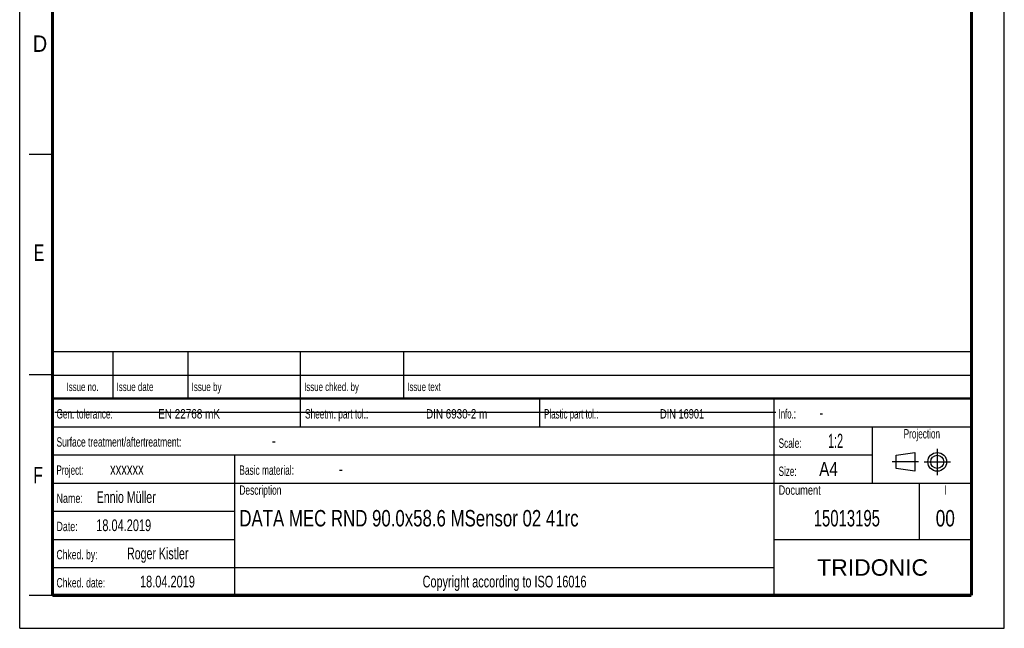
# Model space of a CAD drawing. Header units: millimetres. Extents: x 0 to 210, y 0 to 297.
# Tile 1 of 19: x 0 to 210, y 0 to 130. Entities that reach past the tile are written whole.
import ezdxf
from ezdxf.enums import TextEntityAlignment as Align

# ---------------------------------------------------------------- set-up
doc = ezdxf.new("R2010")
doc.units = ezdxf.units.MM
doc.header["$LTSCALE"] = 19.36
doc.linetypes.add('CENTER', pattern=[0.6, 0.375, -0.075, 0.075, -0.075])
doc.layers.get('0').update_dxf_attribs({"linetype": 'CONTINUOUS'})
doc.layers.add('DEFAULT_1', color=7, linetype='CENTER')
doc.layers.add('Z_NOTICE', color=7, linetype='CONTINUOUS')
doc.styles.add('TEXTSTYLE_2', font='txt', dxfattribs={"width": 0.75})
doc.styles.add('TEXTSTYLE_5', font='arial.ttf')

# ---------------------------------------------------------------- blocks, each defined once
blk = doc.blocks.new('PROJEKTIONSMETHODE_BL0', base_point=(192.31, 35.47))
at = {"color": 2, "linetype": 'CONTINUOUS'}
for p, q in [((186.91, 36.87), (190.91, 37.47)), ((186.91, 34.07), (186.91, 36.87)), ((190.91, 37.47), (190.91, 33.47)), ((190.91, 33.47), (186.91, 34.07))]:
    blk.add_line(p, q, dxfattribs=at)
for radius in [2, 1.4]:
    blk.add_circle((195.71, 35.47), radius, dxfattribs=at)
at = {"layer": 'DEFAULT_1', "color": 2, "linetype": 'CENTER'}
for p, q in [((195.71, 38.27), (195.71, 32.67)), ((191.71, 35.47), (186.11, 35.47)), ((192.91, 35.47), (198.5, 35.47))]:
    blk.add_line(p, q, dxfattribs=at)

msp = doc.modelspace()

# ---------------------------------------------------------------- linework, layer by layer
at = {"color": 2, "linetype": 'CONTINUOUS'}
for p, q in [((0, 0), (0, 297)), ((210, 0), (210, 297)), ((7, 101), (2, 101)), ((6.9136, 48.9602), (6.9136, 58.9602)), ((6.9136, 58.9602), (202.9136, 58.9602)), ((19.9136, 48.9602), (19.9136, 58.9602)), ((35.9136, 48.9602), (35.9136, 58.9602)), ((59.9136, 48.9602), (59.9136, 58.9602)), ((81.9136, 48.9602), (81.9136, 58.9602)), ((202.9136, 48.9602), (202.9136, 58.9602)), ((7, 54), (2, 54)), ((6.9136, 53.9602), (202.9136, 53.9602)), ((6.9135, 6.9601), (6.9135, 48.9601)), ((6.9135, 48.9601), (202.9135, 48.9601)), ((6.9136, 48.9602), (202.9136, 48.9602)), ((59.9135, 42.9601), (59.9135, 48.9601)), ((110.9135, 42.9601), (110.9135, 48.9601)), ((160.9135, 6.9601), (160.9135, 48.9601)), ((202.9135, 6.9601), (202.9135, 48.9601)), ((6.9135, 42.9601), (202.9135, 42.9601)), ((181.9135, 30.9601), (181.9135, 42.9601)), ((6.9135, 36.9601), (181.9135, 36.9601)), ((45.9135, 6.9601), (45.9135, 36.9601)), ((6.9135, 30.9601), (202.9135, 30.9601)), ((191.9135, 18.9601), (191.9135, 30.9601)), ((6.9135, 24.9601), (45.9135, 24.9601)), ((6.9135, 18.9601), (45.9135, 18.9601)), ((160.9135, 18.9601), (202.9135, 18.9601)), ((6.9135, 12.9601), (160.9135, 12.9601)), ((7, 7), (2, 7)), ((6.9135, 6.9601), (202.9135, 6.9601)), ((0, 0), (210, 0))]:
    msp.add_line(p, q, dxfattribs=at)
at = {"color": 7, "linetype": 'CONTINUOUS'}
msp.add_line((7.4681, 46.0424), (161.2681, 46.0424), dxfattribs=at)
for points, const_width in [([(7, 7), (7, 290)], 0.7), ([(203, 7), (203, 290)], 0.7), ([(7, 49), (203, 49)], 0.5), ([(7, 7), (203, 7)], 0.7)]:
    msp.add_lwpolyline(points, dxfattribs=dict(at, const_width=const_width))

# ---------------------------------------------------------------- block references
at = {"color": 2, "linetype": 'CONTINUOUS'}
msp.add_blockref('PROJEKTIONSMETHODE_BL0', (192.3051, 35.4697), dxfattribs=at)

# ---------------------------------------------------------------- texts
at = {"color": 5, "linetype": 'CONTINUOUS', "style": 'TEXTSTYLE_2'}
for s, width, p in [('D', 0.904762, (2.8073, 122.8572)), ('E', 0.714286, (3.0025, 78.3025)), ('F', 0.714286, (2.9222, 30.897))]:
    msp.add_text(s, height=3.5, dxfattribs=dict(at, width=width)).set_placement(p)
at = {"layer": 'Z_NOTICE', "color": 5, "linetype": 'CONTINUOUS', "style": 'TEXTSTYLE_2'}
for s, height, width, p in [('Issue date ', 1.8, 0.707792, (20.6636, 50.5602)), ('Issue by ', 1.8, 0.71164, (36.6636, 50.5602)), ('Issue chked. by', 1.8, 0.698413, (60.6636, 50.5602)), ('Issue text ', 1.8, 0.694805, (82.6636, 50.5602)), ('Gen. tolerance:', 2, 0.657143, (7.851, 44.7101)), ('EN 22768 mK', 2, 0.792208, (29.5296, 44.7101)), ('Sheetm. part tol.:', 2, 0.662698, (60.851, 44.7101)), ('DIN 6930-2 m', 2, 0.78373, (86.6725, 44.7101)), ('Plastic part tol.:', 2, 0.632275, (111.851, 44.7101)), ('DIN 16901', 2, 0.73545, (136.5772, 44.7101)), ('Info.: ', 2, 0.622449, (161.851, 44.7101)), ('-', 2.5, 0.714286, (170.5653, 44.7101)), ('Surface treatment/aftertreatment: ', 2, 0.67577, (7.851, 38.7101)), ('Scale:  ', 2, 0.660714, (161.851, 38.4601)), ('1:2', 3, 0.571429, (172.4225, 38.4601)), ('-', 2.5, 0.714286, (53.8034, 38.7101)), ('Project: ', 2, 0.634921, (7.851, 32.7101)), ('xxxxxx', 2.5, 0.714286, (19.2796, 32.7101)), ('Basic material: ', 2, 0.66369, (46.851, 32.7101)), ('-', 2.5, 0.714286, (68.0891, 32.7101)), ('Size: ', 2, 0.646825, (161.851, 32.4601)), (' A4', 3, 0.809524, (169.613, 32.4601)), ('Ennio Müller', 2.5, 0.677579, (16.4225, 26.7101)), ('Description', 2, 0.670996, (46.851, 28.4601)), ('Document', 2, 0.738095, (161.851, 28.4601)), ('Name: ', 2, 0.714286, (7.851, 26.7101)), ('18.04.2019', 2.5, 0.7, (16.3272, 20.7101)), ('Date: ', 2, 0.706349, (7.851, 20.7101)), ('Chked. by: ', 2, 0.683983, (7.851, 14.7101)), ('Roger Kistler', 2.5, 0.677656, (22.8987, 14.7101)), ('Chked. date: ', 2, 0.684982, (7.851, 8.7101)), ('18.04.2019', 2.5, 0.7, (25.6606, 8.7101))]:
    msp.add_text(s, height=height, dxfattribs=dict(at, width=width)).set_placement(p)
for s, height, width, p in [('Issue no.', 1.8, 0.698413, (13.4136, 50.5602)), ('Projection', 2, 0.652381, (192.4135, 40.4601)), ('I', 2, 0.642857, (197.4135, 28.4601)), ('Copyright according to ISO 16016', 2.5, 0.694196, (103.4135, 8.7101))]:
    msp.add_text(s, height=height, dxfattribs=dict(at, width=width)).set_placement(p, align=Align.CENTER)
at = {"layer": 'Z_NOTICE', "color": 7, "linetype": 'CONTINUOUS', "style": 'TEXTSTYLE_2', "width": 0.766291}
msp.add_text('DATA MEC RND 90.0x58.6 MSensor 02 41rc', height=3.5, dxfattribs=at).set_placement((46.851, 21.7101))
at = {"layer": 'Z_NOTICE', "color": 7, "linetype": 'CONTINUOUS', "style": 'TEXTSTYLE_2'}
for s, width, p in [('15013195', 0.678571, (176.4135, 21.7101)), ('00', 0.785714, (197.4135, 21.7101))]:
    msp.add_text(s, height=3.5, dxfattribs=dict(at, width=width)).set_placement(p, align=Align.CENTER)
at = {"layer": 'Z_NOTICE', "color": 5, "linetype": 'CONTINUOUS', "style": 'TEXTSTYLE_5'}
msp.add_text('TRIDONIC', height=3.5, dxfattribs=at).set_placement((181.9135, 11.2101), align=Align.CENTER)

doc.saveas('drawing.dxf')
